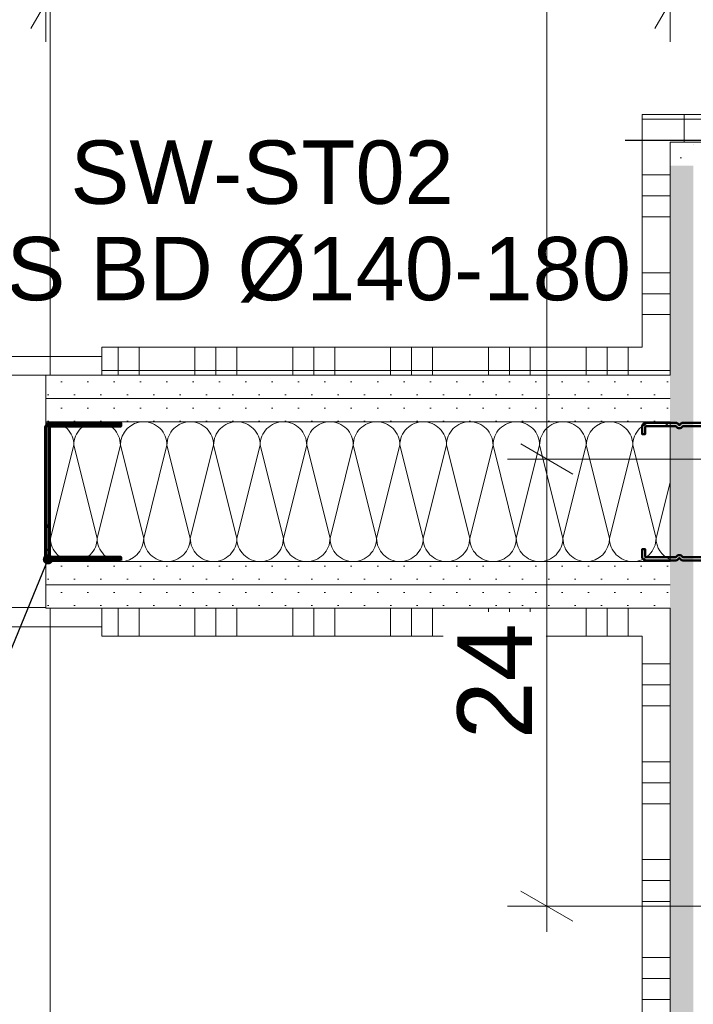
# Model space of a CAD drawing. Header units: metres. Extents: x -3.5 to 65.3, y -10.9 to 16.7.
# Tile 134 of 138: x 43.196 to 43.557, y 3.597 to 4.126. Entities that reach past the tile are written whole.
import ezdxf

# ---------------------------------------------------------------- set-up
doc = ezdxf.new("R2010")
doc.units = ezdxf.units.M
doc.header["$MEASUREMENT"] = 0
doc.linetypes.add('Strichlinie eng', pattern=[0.046, 0.03, -0.016])
doc.linetypes.add('Wipeout_Contour', pattern=[1, 0, -1])
for name, color, linetype in [('102 - Bemaßung_ Beschriftung.Detail_ Ausschnitt', 7, 'Continuous'), ('654 - Abdeckung.Wand Belag', 7, 'Continuous'), ('660 - Unterkonstruktion.Trockenbau', 7, 'Continuous'), ('Neubau_102 - Bemaßung_ Beschriftung.Detail_ Ausschnitt', 7, 'Continuous'), ('Neubau_606 - Struktur.Wand Innen Ausbau', 7, 'Continuous'), ('Neubau_650 - Abdeckung.Fußboden Aufbau', 7, 'Continuous')]:
    doc.layers.add(name, color=color, linetype=linetype)
doc.styles.add('ERSTELLTER_STIL_1', font='txt')
doc.dimstyles.new('ERSTELLTER_STIL__1', dxfattribs={"dimtxt": 0.04, "dimasz": 0.02128, "dimexe": 0.18, "dimexo": 0.0625, "dimgap": 0, "dimtad": 1, "dimzin": 0, "dimdsep": 46, "dimtxsty": 'ERSTELLTER_STIL_1', "dimblk": 'ARROWHEAD_2', "dimblk1": 'ARROWHEAD_2', "dimblk2": 'ARROWHEAD_2', "dimcen": 0.09, "dimse1": 1, "dimse2": 1, "dimclrd": 7, "dimclre": 7, "dimclrt": 7, "dimazin": 0, "dimtfac": 1, "dimtdec": 4, "dimtmove": 0, "dimatfit": 3, "dimfxl": 1, "dimtolj": 1, "dimtzin": 0, "dimarcsym": 0})
doc.dimstyles.new('ERSTELLTER_STIL__3', dxfattribs={"dimtxt": 0.04, "dimasz": 0.02128, "dimexe": 0.18, "dimexo": 0.0625, "dimgap": 0, "dimtad": 1, "dimtih": 1, "dimtoh": 1, "dimzin": 0, "dimdsep": 46, "dimtxsty": 'ERSTELLTER_STIL_1', "dimblk": 'ARROWHEAD_2', "dimblk1": 'ARROWHEAD_2', "dimblk2": 'ARROWHEAD_2', "dimcen": 0.09, "dimse1": 1, "dimse2": 1, "dimclrd": 7, "dimclre": 7, "dimclrt": 7, "dimazin": 0, "dimtfac": 1, "dimtdec": 4, "dimtmove": 0, "dimatfit": 3, "dimfxl": 1, "dimtolj": 1, "dimtzin": 0, "dimarcsym": 0})
doc.dimstyles.new('ERSTELLTER_STIL__4', dxfattribs={"dimtxt": 0.04, "dimasz": 0.02128, "dimexe": 0.18, "dimexo": 0.0625, "dimgap": 0, "dimtad": 1, "dimtih": 1, "dimtoh": 1, "dimzin": 0, "dimdsep": 46, "dimtxsty": 'ERSTELLTER_STIL_1', "dimblk": 'ARROWHEAD_2', "dimblk1": 'ARROWHEAD_2', "dimblk2": 'ARROWHEAD_2', "dimcen": 0.09, "dimse1": 1, "dimse2": 1, "dimclrd": 7, "dimclre": 7, "dimclrt": 7, "dimazin": 0, "dimtfac": 1, "dimtdec": 4, "dimtmove": 2, "dimatfit": 3, "dimfxl": 1, "dimtolj": 1, "dimtzin": 0, "dimarcsym": 0})
doc.dimstyles.new('ERSTELLTER_STIL__5', dxfattribs={"dimtxt": 0.04, "dimasz": 0.02128, "dimexe": 0.18, "dimexo": 0.0625, "dimgap": 0, "dimtad": 1, "dimtih": 1, "dimtoh": 1, "dimzin": 0, "dimdsep": 46, "dimtxsty": 'ERSTELLTER_STIL_1', "dimblk": 'ARROWHEAD_2', "dimblk1": 'ARROWHEAD_2', "dimblk2": 'ARROWHEAD_2', "dimcen": 0.09, "dimclrd": 7, "dimclre": 7, "dimclrt": 7, "dimazin": 0, "dimtfac": 1, "dimtdec": 4, "dimtmove": 0, "dimatfit": 3, "dimfxl": 1, "dimtolj": 1, "dimtzin": 0, "dimarcsym": 0})
doc.dimstyles.new('ERSTELLTER_STIL__6', dxfattribs={"dimtxt": 0.04, "dimasz": 0.02128, "dimexe": 0.18, "dimexo": 0.0625, "dimgap": 0, "dimtad": 1, "dimzin": 0, "dimdsep": 46, "dimtxsty": 'ERSTELLTER_STIL_1', "dimblk": 'ARROWHEAD_2', "dimblk1": 'ARROWHEAD_2', "dimblk2": 'ARROWHEAD_2', "dimcen": 0.09, "dimclrd": 7, "dimclre": 7, "dimclrt": 7, "dimazin": 0, "dimtfac": 1, "dimtdec": 4, "dimtmove": 0, "dimatfit": 3, "dimfxl": 1, "dimtolj": 1, "dimtzin": 0, "dimarcsym": 0})
doc.dimstyles.new('ERSTELLTER_STIL__7', dxfattribs={"dimtxt": 0.18, "dimasz": 0.010944, "dimexe": 0.18, "dimexo": 0.0625, "dimgap": 0, "dimtad": 0, "dimtih": 1, "dimtoh": 1, "dimdec": 4, "dimzin": 0, "dimdsep": 46, "dimcen": 0.09, "dimadec": 0, "dimazin": 0, "dimtfac": 1, "dimtdec": 4, "dimtmove": 0, "dimatfit": 3, "dimldrblk": 'ARROWHEAD_11', "dimfxl": 1, "dimtolj": 1, "dimtzin": 0, "dimarcsym": 0})
pattern_1 = [(45, (0, 0), (-0.007071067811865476, 0.007071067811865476), [0, -0.01])]

# ---------------------------------------------------------------- blocks, each defined once
blk = doc.blocks.new('*X61')
at = {"layer": 'Neubau_606 - Struktur.Wand Innen Ausbau', "color": 7, "linetype": 'Continuous', "lineweight": 5}
for p, q in [((43.22500239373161, 3.897498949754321), (43.21250236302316, 3.847498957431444)), ((43.22500239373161, 3.897498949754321), (43.23750236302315, 3.847498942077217)), ((43.25000239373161, 3.897498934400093), (43.23750236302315, 3.847498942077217)), ((43.25000239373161, 3.897498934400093), (43.26250236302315, 3.847498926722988)), ((43.2750023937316, 3.897498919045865), (43.26250236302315, 3.847498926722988)), ((43.2750023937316, 3.897498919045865), (43.28750236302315, 3.847498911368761)), ((43.3000023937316, 3.897498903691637), (43.28750236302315, 3.847498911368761)), ((43.3000023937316, 3.897498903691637), (43.31250236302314, 3.847498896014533)), ((43.32500239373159, 3.89749888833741), (43.31250236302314, 3.847498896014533)), ((43.32500239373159, 3.89749888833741), (43.33750236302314, 3.847498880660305)), ((43.35000239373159, 3.897498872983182), (43.33750236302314, 3.847498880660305)), ((43.35000239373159, 3.897498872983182), (43.36250236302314, 3.847498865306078)), ((43.37500239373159, 3.897498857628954), (43.36250236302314, 3.847498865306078)), ((43.37500239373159, 3.897498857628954), (43.38750236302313, 3.84749884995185)), ((43.40000239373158, 3.897498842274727), (43.38750236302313, 3.84749884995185)), ((43.40000239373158, 3.897498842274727), (43.41250236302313, 3.847498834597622)), ((43.42500239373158, 3.897498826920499), (43.41250236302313, 3.847498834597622)), ((43.42500239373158, 3.897498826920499), (43.43750236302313, 3.847498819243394)), ((43.45000239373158, 3.897498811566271), (43.43750236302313, 3.847498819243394)), ((43.45000239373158, 3.897498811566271), (43.46250236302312, 3.847498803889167)), ((43.47500239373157, 3.897498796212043), (43.46250236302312, 3.847498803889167)), ((43.47500239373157, 3.897498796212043), (43.48750236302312, 3.847498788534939)), ((43.50000239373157, 3.897498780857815), (43.48750236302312, 3.847498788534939)), ((43.50000239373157, 3.897498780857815), (43.51250236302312, 3.847498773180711)), ((43.52500239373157, 3.897498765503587), (43.51250236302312, 3.847498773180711)), ((43.52500239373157, 3.897498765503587), (43.53750236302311, 3.847498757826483)), ((43.5449880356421, 3.877441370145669), (43.53750236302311, 3.847498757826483)), ((43.20998892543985, 3.857552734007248), (43.21250236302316, 3.847498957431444))]:
    blk.add_line(p, q, dxfattribs=at)
for centre, radius, start, end in [((43.21250239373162, 3.897498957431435), 0.01250000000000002, 89.99996481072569, 101.5996486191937), ((43.21250239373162, 3.897498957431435), 0.01250000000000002, 359.9999648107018, 89.99996481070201), ((43.23750239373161, 3.897498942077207), 0.01250000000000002, 89.99996481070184, 179.999964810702), ((43.23750239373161, 3.897498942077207), 0.01250000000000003, 359.9999648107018, 89.99996481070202), ((43.26250239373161, 3.897498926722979), 0.01249999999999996, 89.99996481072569, 179.999964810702), ((43.26250239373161, 3.897498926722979), 0.01250000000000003, 359.9999648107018, 89.99996481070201), ((43.28750239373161, 3.897498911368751), 0.01250000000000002, 89.99996481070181, 179.999964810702), ((43.28750239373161, 3.897498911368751), 0.01250000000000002, 359.9999648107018, 89.99996481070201), ((43.3125023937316, 3.897498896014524), 0.01250000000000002, 89.99996481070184, 179.999964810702), ((43.3125023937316, 3.897498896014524), 0.01250000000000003, 359.9999648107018, 89.99996481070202), ((43.3375023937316, 3.897498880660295), 0.01249999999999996, 89.99996481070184, 179.999964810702), ((43.3375023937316, 3.897498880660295), 0.01250000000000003, 359.9999648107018, 89.99996481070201), ((43.3625023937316, 3.897498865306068), 0.01250000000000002, 89.99996481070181, 179.999964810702), ((43.3625023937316, 3.897498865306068), 0.01250000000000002, 359.9999648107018, 89.99996481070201), ((43.38750239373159, 3.897498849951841), 0.01250000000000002, 89.99996481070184, 179.999964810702), ((43.38750239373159, 3.897498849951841), 0.01250000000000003, 359.9999648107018, 89.99996481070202), ((43.41250239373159, 3.897498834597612), 0.01249999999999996, 89.99996481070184, 179.999964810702), ((43.41250239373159, 3.897498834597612), 0.01250000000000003, 359.9999648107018, 89.99996481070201), ((43.43750239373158, 3.897498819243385), 0.01250000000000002, 89.99996481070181, 179.999964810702), ((43.43750239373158, 3.897498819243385), 0.01250000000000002, 359.9999648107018, 89.99996481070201), ((43.46250239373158, 3.897498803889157), 0.01250000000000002, 89.99996481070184, 179.999964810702), ((43.46250239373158, 3.897498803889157), 0.01250000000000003, 359.9999648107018, 89.99996481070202), ((43.48750239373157, 3.897498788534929), 0.01249999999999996, 89.99996481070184, 179.999964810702), ((43.48750239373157, 3.897498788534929), 0.01250000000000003, 359.9999648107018, 89.99996481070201), ((43.51250239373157, 3.897498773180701), 0.01250000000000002, 89.99996481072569, 179.999964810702), ((43.51250239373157, 3.897498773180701), 0.01250000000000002, 359.9999648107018, 89.99996481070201), ((43.53750239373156, 3.897498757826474), 0.01250000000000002, 89.99996481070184, 179.999964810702), ((43.53750239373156, 3.897498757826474), 0.01250000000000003, 53.21232392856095, 89.99996481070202), ((43.20000236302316, 3.847498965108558), 0.01250000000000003, 323.0273910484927, 359.999964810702), ((43.22500236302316, 3.84749894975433), 0.01249999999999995, 179.9999648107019, 269.999964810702), ((43.22500236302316, 3.84749894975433), 0.01250000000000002, 269.9999648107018, 359.9999648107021), ((43.25000236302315, 3.847498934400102), 0.01249999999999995, 179.9999648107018, 269.999964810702), ((43.25000236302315, 3.847498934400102), 0.01249999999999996, 269.9999648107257, 359.999964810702), ((43.27500236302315, 3.847498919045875), 0.01249999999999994, 179.9999648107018, 269.999964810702), ((43.27500236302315, 3.847498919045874), 0.01250000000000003, 269.9999648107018, 359.999964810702), ((43.30000236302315, 3.847498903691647), 0.01249999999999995, 179.9999648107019, 269.999964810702), ((43.30000236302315, 3.847498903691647), 0.01250000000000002, 269.9999648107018, 359.9999648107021), ((43.32500236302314, 3.847498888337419), 0.01249999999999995, 179.9999648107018, 269.999964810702), ((43.32500236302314, 3.847498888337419), 0.01249999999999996, 269.9999648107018, 359.999964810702), ((43.35000236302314, 3.847498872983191), 0.01249999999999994, 179.9999648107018, 269.999964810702), ((43.35000236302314, 3.847498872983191), 0.01250000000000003, 269.9999648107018, 359.999964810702), ((43.37500236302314, 3.847498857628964), 0.01249999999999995, 179.9999648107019, 269.999964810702), ((43.37500236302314, 3.847498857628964), 0.01250000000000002, 269.9999648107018, 359.9999648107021), ((43.40000236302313, 3.847498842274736), 0.01249999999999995, 179.9999648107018, 269.999964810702), ((43.40000236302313, 3.847498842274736), 0.01249999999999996, 269.9999648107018, 359.999964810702), ((43.42500236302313, 3.847498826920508), 0.01249999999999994, 179.9999648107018, 269.999964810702), ((43.42500236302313, 3.847498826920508), 0.01250000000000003, 269.9999648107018, 359.999964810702), ((43.45000236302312, 3.84749881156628), 0.01249999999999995, 179.9999648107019, 269.999964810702), ((43.45000236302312, 3.84749881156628), 0.01250000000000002, 269.9999648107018, 359.9999648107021), ((43.47500236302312, 3.847498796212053), 0.01249999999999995, 179.9999648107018, 269.999964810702), ((43.47500236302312, 3.847498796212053), 0.01249999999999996, 269.9999648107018, 359.999964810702), ((43.50000236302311, 3.847498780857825), 0.01249999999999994, 179.9999648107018, 269.999964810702), ((43.50000236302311, 3.847498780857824), 0.01250000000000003, 269.9999648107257, 359.999964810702), ((43.52500236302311, 3.847498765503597), 0.01249999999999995, 179.9999648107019, 269.999964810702), ((43.52500236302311, 3.847498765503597), 0.01250000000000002, 269.9999648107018, 359.9999648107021), ((43.5500023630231, 3.847498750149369), 0.01249999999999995, 179.9999648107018, 246.3501480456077)]:
    blk.add_arc(centre, radius, start, end, dxfattribs=at)
blk = doc.blocks.new('*X85')
at = {"layer": '654 - Abdeckung.Wand Belag', "color": 7, "linetype": 'Continuous', "lineweight": 5}
for p, q in [((43.24874999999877, 3.809998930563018), (43.24874999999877, 3.794998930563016)), ((43.25999999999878, 3.809998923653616), (43.25999999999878, 3.794998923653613)), ((43.28999999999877, 3.809998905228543), (43.28999999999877, 3.79499890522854)), ((43.30124999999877, 3.80999889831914), (43.30124999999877, 3.794998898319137)), ((43.31249999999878, 3.809998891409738), (43.31249999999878, 3.794998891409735)), ((43.34249999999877, 3.809998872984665), (43.34249999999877, 3.794998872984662)), ((43.35374999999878, 3.809998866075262), (43.35374999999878, 3.79499886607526)), ((43.36499999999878, 3.80999885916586), (43.36499999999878, 3.794998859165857)), ((43.39499999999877, 3.809998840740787), (43.39499999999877, 3.794998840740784)), ((43.40624999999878, 3.809998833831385), (43.40624999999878, 3.794998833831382)), ((43.41749999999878, 3.809998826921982), (43.41749999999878, 3.794998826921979)), ((43.44749999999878, 3.809998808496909), (43.44749999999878, 3.794998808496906)), ((43.45874999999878, 3.809998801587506), (43.45874999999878, 3.794998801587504)), ((43.46999999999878, 3.809998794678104), (43.46999999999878, 3.794998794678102)), ((43.49999999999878, 3.809998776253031), (43.49999999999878, 3.794998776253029)), ((43.51124999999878, 3.809998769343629), (43.51124999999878, 3.794998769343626)), ((43.52249999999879, 3.809998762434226), (43.52249999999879, 3.794998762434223))]:
    blk.add_line(p, q, dxfattribs=at)
blk = doc.blocks.new('*X88')
at = {"layer": '654 - Abdeckung.Wand Belag', "color": 7, "linetype": 'Continuous', "lineweight": 5}
for p, q in [((43.5299880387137, 3.780000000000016), (43.5449880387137, 3.780000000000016)), ((43.52998803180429, 3.768750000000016), (43.5449880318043, 3.768750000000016)), ((43.52998802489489, 3.757500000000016), (43.5449880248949, 3.757500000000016)), ((43.52998800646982, 3.727500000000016), (43.54498800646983, 3.727500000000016)), ((43.52998799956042, 3.716250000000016), (43.54498799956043, 3.716250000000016)), ((43.52998799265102, 3.705000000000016), (43.54498799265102, 3.705000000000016)), ((43.52998797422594, 3.675000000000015), (43.54498797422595, 3.675000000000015)), ((43.52998796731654, 3.663750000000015), (43.54498796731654, 3.663750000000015)), ((43.52998796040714, 3.652500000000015), (43.54498796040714, 3.652500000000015)), ((43.52998794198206, 3.622500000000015), (43.54498794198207, 3.622500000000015)), ((43.52998793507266, 3.611250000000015), (43.54498793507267, 3.611250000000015)), ((43.52998792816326, 3.600000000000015), (43.54498792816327, 3.600000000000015))]:
    blk.add_line(p, q, dxfattribs=at)
blk = doc.blocks.new('*X121')
at = {"layer": '654 - Abdeckung.Wand Belag', "color": 7, "linetype": 'Continuous', "lineweight": 5}
blk.add_line((43.52998812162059, 3.937500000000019), (43.5424870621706, 3.937500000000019), dxfattribs=at)
blk = doc.blocks.new('*X122')
at = {"layer": '654 - Abdeckung.Wand Belag', "color": 7, "linetype": 'Continuous', "lineweight": 5}
blk.add_line((43.53248935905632, 4.072500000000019), (43.54498820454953, 4.072500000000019), dxfattribs=at)
blk = doc.blocks.new('*X123')
at = {"layer": '654 - Abdeckung.Wand Belag', "color": 7, "linetype": 'Continuous', "lineweight": 5}
blk.add_line((43.5299882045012, 4.072500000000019), (43.532489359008, 4.072500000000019), dxfattribs=at)
blk = doc.blocks.new('*X124')
at = {"layer": '654 - Abdeckung.Wand Belag', "color": 7, "linetype": 'Continuous', "lineweight": 5}
for p, q in [((43.52998818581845, 4.042500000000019), (43.54498818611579, 4.042500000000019)), ((43.52998817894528, 4.03125000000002), (43.54498817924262, 4.03125000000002)), ((43.52998817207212, 4.020000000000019), (43.54498817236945, 4.020000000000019)), ((43.52998815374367, 3.990000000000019), (43.54498815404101, 3.990000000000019)), ((43.5299881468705, 3.978750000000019), (43.54498814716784, 3.978750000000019)), ((43.52998813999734, 3.967500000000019), (43.54498814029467, 3.967500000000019))]:
    blk.add_line(p, q, dxfattribs=at)
blk = doc.blocks.new('*X125')
at = {"layer": '654 - Abdeckung.Wand Belag', "color": 7, "linetype": 'Continuous', "lineweight": 5}
blk.add_line((43.54248706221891, 3.937500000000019), (43.5449881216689, 3.937500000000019), dxfattribs=at)
blk = doc.blocks.new('*X137')
at = {"layer": '654 - Abdeckung.Wand Belag', "color": 7, "linetype": 'Continuous', "lineweight": 5}
for p, q in [((43.24874999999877, 3.949998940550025), (43.24874999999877, 3.937500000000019)), ((43.25999999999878, 3.949998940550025), (43.25999999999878, 3.937500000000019)), ((43.28999999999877, 3.949998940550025), (43.28999999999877, 3.937500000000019)), ((43.30124999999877, 3.949998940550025), (43.30124999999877, 3.937500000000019)), ((43.31249999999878, 3.949998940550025), (43.31249999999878, 3.937500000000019)), ((43.34249999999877, 3.949998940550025), (43.34249999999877, 3.937500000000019)), ((43.35374999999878, 3.949998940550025), (43.35374999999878, 3.937500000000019)), ((43.36499999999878, 3.949998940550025), (43.36499999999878, 3.937500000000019)), ((43.39499999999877, 3.949998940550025), (43.39499999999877, 3.937500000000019)), ((43.40624999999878, 3.949998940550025), (43.40624999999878, 3.937500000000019)), ((43.41749999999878, 3.949998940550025), (43.41749999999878, 3.937500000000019)), ((43.44749999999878, 3.949998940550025), (43.44749999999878, 3.937500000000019)), ((43.45874999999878, 3.949998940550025), (43.45874999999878, 3.937500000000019)), ((43.46999999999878, 3.949998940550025), (43.46999999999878, 3.937500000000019)), ((43.49999999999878, 3.949998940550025), (43.49999999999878, 3.937500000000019)), ((43.51124999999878, 3.949998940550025), (43.51124999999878, 3.937500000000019)), ((43.52249999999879, 3.949998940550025), (43.52249999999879, 3.937500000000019)), ((43.23998899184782, 3.937500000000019), (43.25999999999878, 3.937500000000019)), ((43.24874999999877, 3.937500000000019), (43.24874999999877, 3.934998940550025)), ((43.25999999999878, 3.937500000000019), (43.31249999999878, 3.937500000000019)), ((43.25999999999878, 3.937500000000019), (43.25999999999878, 3.934998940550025)), ((43.28999999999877, 3.937500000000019), (43.28999999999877, 3.934998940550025)), ((43.30124999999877, 3.937500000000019), (43.30124999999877, 3.934998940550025)), ((43.31249999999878, 3.937500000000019), (43.36499999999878, 3.937500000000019)), ((43.31249999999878, 3.937500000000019), (43.31249999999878, 3.934998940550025)), ((43.34249999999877, 3.937500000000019), (43.34249999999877, 3.934998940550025)), ((43.35374999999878, 3.937500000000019), (43.35374999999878, 3.934998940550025)), ((43.36499999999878, 3.937500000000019), (43.41749999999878, 3.937500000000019)), ((43.36499999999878, 3.937500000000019), (43.36499999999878, 3.934998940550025)), ((43.39499999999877, 3.937500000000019), (43.39499999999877, 3.934998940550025)), ((43.40624999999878, 3.937500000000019), (43.40624999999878, 3.934998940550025)), ((43.41749999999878, 3.937500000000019), (43.46999999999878, 3.937500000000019)), ((43.41749999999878, 3.937500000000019), (43.41749999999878, 3.934998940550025)), ((43.44749999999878, 3.937500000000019), (43.44749999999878, 3.934998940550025)), ((43.45874999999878, 3.937500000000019), (43.45874999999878, 3.934998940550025)), ((43.46999999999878, 3.937500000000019), (43.52249999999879, 3.937500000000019)), ((43.46999999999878, 3.937500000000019), (43.46999999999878, 3.934998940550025)), ((43.49999999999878, 3.937500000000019), (43.49999999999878, 3.934998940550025)), ((43.51124999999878, 3.937500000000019), (43.51124999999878, 3.934998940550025)), ((43.52249999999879, 3.937500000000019), (43.52998812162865, 3.937500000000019)), ((43.52249999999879, 3.937500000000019), (43.52249999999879, 3.934998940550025))]:
    blk.add_line(p, q, dxfattribs=at)
blk = doc.blocks.new('*X138')
at = {"layer": '654 - Abdeckung.Wand Belag', "color": 7, "linetype": 'Continuous', "lineweight": 5}
for p, q in [((43.55249999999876, 4.075001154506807), (43.55249999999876, 4.060001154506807)), ((43.54498820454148, 4.072500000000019), (43.57499999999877, 4.072500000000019))]:
    blk.add_line(p, q, dxfattribs=at)
blk = doc.blocks.new('*D157')
at = {"layer": '102 - Bemaßung_ Beschriftung.Detail_ Ausschnitt', "color": 7, "linetype": 'Continuous', "lineweight": 5}
for p, q in [((42.32498891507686, 4.113998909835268), (42.32498891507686, 4.155998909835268)), ((43.20998891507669, 4.113998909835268), (43.20998891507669, 4.155998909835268)), ((42.33307181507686, 4.148998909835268), (42.31690601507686, 4.120998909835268)), ((43.21807181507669, 4.148998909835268), (43.20190601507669, 4.120998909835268)), ((42.32498891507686, 4.134998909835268), (43.20998891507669, 4.134998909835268))]:
    blk.add_line(p, q, dxfattribs=at)
at = {"layer": '102 - Bemaßung_ Beschriftung.Detail_ Ausschnitt', "color": 7, "lineweight": 5, "char_height": 0.04, "attachment_point": 7, "style": 'ERSTELLTER_STIL_1'}
for s, insert in [('\\A1;{\\pql;\\fArial|b0|i0|c0|p38;88\\fArial|b0|i0|c0|p38;\\A1{\\H.66x;\\S5^  ;}}', (42.78608624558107, 4.142340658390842)), ('\\A1;{\\pql;\\fArial|b0|i0|c0|p38;2,13\\fArial|b0|i0|c0|p38;\\A1{\\H.66x;\\S5^  ;}}', (42.77078922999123, 4.07923665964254))]:
    blk.add_mtext(s, dxfattribs=dict(at, insert=insert))
blk = doc.blocks.new('ARROWHEAD_2')
at = {"color": 0, "linetype": 'Continuous', "lineweight": 0}
for p, q in [((-0.3781315, -0.655), (0.3781315, 0.655)), ((0, 0), (-1, 0))]:
    blk.add_line(p, q, dxfattribs=at)
blk = doc.blocks.new('*D158')
at = {"layer": '102 - Bemaßung_ Beschriftung.Detail_ Ausschnitt', "color": 7, "linetype": 'Continuous', "lineweight": 5}
for p, q in [((43.20998891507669, 4.113998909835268), (43.20998891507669, 4.155998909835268)), ((43.54498804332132, 4.113998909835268), (43.54498804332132, 4.155998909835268)), ((43.21807181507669, 4.148998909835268), (43.20190601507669, 4.120998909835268)), ((43.53690514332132, 4.120998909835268), (43.55307094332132, 4.148998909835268)), ((43.20998891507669, 4.134998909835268), (43.54498804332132, 4.134998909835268)), ((43.54498804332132, 4.134998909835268), (43.55868004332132, 4.134998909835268))]:
    blk.add_line(p, q, dxfattribs=at)
at = {"layer": '102 - Bemaßung_ Beschriftung.Detail_ Ausschnitt', "color": 7, "lineweight": 5, "insert": (43.33711717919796, 4.142313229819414), "char_height": 0.04, "attachment_point": 7, "style": 'ERSTELLTER_STIL_1'}
blk.add_mtext('\\A1;{\\pql;\\fArial|b0|i0|c0|p38;33\\fArial|b0|i0|c0|p38;\\A1{\\H.66x;\\S5^  ;}}', dxfattribs=at)
blk = doc.blocks.new('*D327')
at = {"layer": '102 - Bemaßung_ Beschriftung.Detail_ Ausschnitt', "color": 7, "linetype": 'Continuous', "lineweight": 5}
for p, q in [((43.54498796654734, 2.829243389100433), (43.54498796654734, 2.871243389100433)), ((43.56998796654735, 2.829243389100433), (43.56998796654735, 2.871243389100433)), ((43.55307086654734, 2.864243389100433), (43.53690506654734, 2.836243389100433)), ((43.57807087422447, 2.864243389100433), (43.56190507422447, 2.836243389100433)), ((43.53129596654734, 2.850243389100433), (43.54498796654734, 2.850243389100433)), ((43.54498796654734, 2.850243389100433), (43.56998796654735, 2.850243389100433))]:
    blk.add_line(p, q, dxfattribs=at)
at = {"layer": '102 - Bemaßung_ Beschriftung.Detail_ Ausschnitt', "color": 7, "lineweight": 5, "insert": (43.48650776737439, 2.857808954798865), "char_height": 0.04, "attachment_point": 7, "style": 'ERSTELLTER_STIL_1'}
blk.add_mtext('\\A1;{\\pql;\\fArial|b0|i0|c0|p38;2\\fArial|b0|i0|c0|p38;\\A1{\\H.66x;\\S5^  ;}}', dxfattribs=at)
blk = doc.blocks.new('*D355')
at = {"layer": '102 - Bemaßung_ Beschriftung.Detail_ Ausschnitt', "color": 7, "linetype": 'Continuous', "lineweight": 5}
for p, q in [((43.79630813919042, 4.307999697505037), (43.79630813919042, 4.321691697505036)), ((43.81030813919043, 4.299916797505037), (43.78230813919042, 4.316082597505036)), ((43.81730813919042, 4.307999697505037), (43.77530813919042, 4.307999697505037)), ((43.79630813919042, 4.060001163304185), (43.79630813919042, 4.307999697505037)), ((43.78230813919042, 4.068084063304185), (43.81030813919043, 4.051918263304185)), ((43.81730813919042, 4.060001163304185), (43.77530813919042, 4.060001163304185)), ((43.79630813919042, 4.046309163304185), (43.79630813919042, 4.060001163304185))]:
    blk.add_line(p, q, dxfattribs=at)
at = {"layer": '102 - Bemaßung_ Beschriftung.Detail_ Ausschnitt', "color": 7, "lineweight": 5, "insert": (43.78874257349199, 4.14362913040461), "char_height": 0.04, "attachment_point": 7, "rotation": 90, "style": 'ERSTELLTER_STIL_1'}
blk.add_mtext('\\A1;{\\pql;\\fArial|b0|i0|c0|p38;24\\fArial|b0|i0|c0|p38;\\A1{\\H.66x;\\S8^  ;}}', dxfattribs=at)
blk = doc.blocks.new('*D365')
at = {"layer": '102 - Bemaßung_ Beschriftung.Detail_ Ausschnitt', "color": 7, "linetype": 'Continuous', "lineweight": 5}
for p, q in [((43.21198931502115, 0.9762997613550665), (43.21198931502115, 1.018299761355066)), ((43.54498804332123, 0.9762997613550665), (43.54498804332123, 1.018299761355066)), ((43.22007221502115, 1.011299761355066), (43.20390641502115, 0.9832997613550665)), ((43.53690514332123, 0.9832997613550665), (43.55307094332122, 1.011299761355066)), ((43.21198931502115, 0.9972997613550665), (43.54498804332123, 0.9972997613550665)), ((43.54498804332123, 0.9972997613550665), (43.55868004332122, 0.9972997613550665))]:
    blk.add_line(p, q, dxfattribs=at)
at = {"layer": '102 - Bemaßung_ Beschriftung.Detail_ Ausschnitt', "color": 7, "lineweight": 5, "insert": (43.33811737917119, 1.004614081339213), "char_height": 0.04, "attachment_point": 7, "style": 'ERSTELLTER_STIL_1'}
blk.add_mtext('\\A1;{\\pql;\\fArial|b0|i0|c0|p38;33\\fArial|b0|i0|c0|p38;\\A1{\\H.66x;\\S3^  ;}}', dxfattribs=at)
blk = doc.blocks.new('*D416')
at = {"layer": '102 - Bemaßung_ Beschriftung.Detail_ Ausschnitt', "color": 7, "linetype": 'Continuous', "lineweight": 5}
for p, q in [((40.2, 4.206737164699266), (40.2, 4.248737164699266)), ((43.74498899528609, 3.649982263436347), (43.74498899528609, 4.248737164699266)), ((40.20808289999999, 4.241737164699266), (40.1919171, 4.213737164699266)), ((43.73690609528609, 4.213737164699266), (43.75307189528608, 4.241737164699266)), ((40.2, 4.227737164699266), (43.74498899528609, 4.227737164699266)), ((43.74498899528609, 4.227737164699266), (43.75868099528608, 4.227737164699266))]:
    blk.add_line(p, q, dxfattribs=at)
at = {"color": 254, "linetype": 'Wipeout_Contour', "lineweight": 0, "ltscale": 168.762202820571}
blk.add_wipeout([(41.90176609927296, 4.228237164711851), (42.043222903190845, 4.228237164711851), (42.043222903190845, 4.283237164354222), (41.90176609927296, 4.283237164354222)], dxfattribs=at).dxf.layer = '102 - Bemaßung_ Beschriftung.Detail_ Ausschnitt'
at = {"layer": '102 - Bemaßung_ Beschriftung.Detail_ Ausschnitt', "color": 7, "lineweight": 5, "insert": (41.90926610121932, 4.22797491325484), "char_height": 0.04, "attachment_point": 7, "style": 'ERSTELLTER_STIL_1'}
blk.add_mtext('\\A1;{\\pql;\\fArial|b0|i0|c0|p38;3,54\\fArial|b0|i0|c0|p38;\\A1{\\H.66x;\\S5^  ;}}', dxfattribs=at)
blk = doc.blocks.new('*D417')
at = {"layer": '102 - Bemaßung_ Beschriftung.Detail_ Ausschnitt', "color": 7, "linetype": 'Continuous', "lineweight": 5}
for p, q in [((43.46484707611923, 3.898080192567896), (43.49284707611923, 3.881914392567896)), ((43.74498899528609, 3.889997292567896), (43.45784707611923, 3.889997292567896)), ((43.47884707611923, 3.649982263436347), (43.47884707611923, 3.889997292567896)), ((43.46484707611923, 3.658065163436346), (43.49284707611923, 3.641899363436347)), ((43.74498899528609, 3.649982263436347), (43.45784707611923, 3.649982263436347)), ((43.47884707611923, 3.636290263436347), (43.47884707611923, 3.649982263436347))]:
    blk.add_line(p, q, dxfattribs=at)
at = {"color": 254, "linetype": 'Wipeout_Contour', "lineweight": 0, "ltscale": 174.4676367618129}
blk.add_wipeout([(43.478347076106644, 3.732135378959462), (43.478347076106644, 3.8078441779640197), (43.42334707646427, 3.8078441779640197), (43.42334707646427, 3.732135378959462)], dxfattribs=at).dxf.layer = '102 - Bemaßung_ Beschriftung.Detail_ Ausschnitt'
at = {"layer": '102 - Bemaßung_ Beschriftung.Detail_ Ausschnitt', "color": 7, "lineweight": 5, "insert": (43.47084707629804, 3.739635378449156), "char_height": 0.04, "attachment_point": 7, "rotation": 90, "style": 'ERSTELLTER_STIL_1'}
blk.add_mtext('\\A1;{\\pql;\\fArial|b0|i0|c0|p38;24}', dxfattribs=at)
blk = doc.blocks.new('*D418')
at = {"layer": '102 - Bemaßung_ Beschriftung.Detail_ Ausschnitt', "color": 7, "linetype": 'Continuous', "lineweight": 5}
for p, q in [((43.46484707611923, 5.768082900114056), (43.49284707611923, 5.751917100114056)), ((43.49984707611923, 5.760000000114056), (43.45784707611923, 5.760000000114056)), ((43.47884707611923, 3.889997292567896), (43.47884707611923, 5.760000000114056)), ((43.46484707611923, 3.898080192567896), (43.49284707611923, 3.881914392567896)), ((43.74498899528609, 3.889997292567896), (43.45784707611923, 3.889997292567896))]:
    blk.add_line(p, q, dxfattribs=at)
at = {"color": 254, "linetype": 'Wipeout_Contour', "lineweight": 0, "ltscale": 174.8828513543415}
blk.add_wipeout([(43.478347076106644, 4.76428704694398), (43.478347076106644, 4.885710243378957), (43.42334707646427, 4.885710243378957), (43.42334707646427, 4.76428704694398)], dxfattribs=at).dxf.layer = '102 - Bemaßung_ Beschriftung.Detail_ Ausschnitt'
at = {"layer": '102 - Bemaßung_ Beschriftung.Detail_ Ausschnitt', "color": 7, "lineweight": 5, "insert": (43.47084707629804, 4.771787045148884), "char_height": 0.04, "attachment_point": 7, "rotation": 90, "style": 'ERSTELLTER_STIL_1'}
blk.add_mtext('\\A1;{\\pql;\\fArial|b0|i0|c0|p38;1,87}', dxfattribs=at)
blk = doc.blocks.new('ARROWHEAD_11')
at = {"color": 0, "linetype": 'Continuous', "lineweight": 0}
blk.add_line((0, 0), (-1, 0), dxfattribs=at)
at = {"color": 0, "linetype": 'Continuous', "lineweight": 0, "const_width": 0.25, "flags": 128}
blk.add_lwpolyline([(-0.125, 0, 1), (0.125, 0, 1)], format="xyb", close=True, dxfattribs=at)

msp = doc.modelspace()

# ---------------------------------------------------------------- hatches: boundary and pattern name
at = {"layer": 'Neubau_606 - Struktur.Wand Innen Ausbau', "linetype": 'Continuous', "lineweight": 0, "true_color": 0x000000}
h = msp.add_hatch(dxfattribs=at)
h.set_pattern_fill('Gips_0001', color=18, style=0, pattern_type=2)
h.set_pattern_definition(pattern_1)
h.paths.add_polyline_path([(43.55748796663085, 4.060001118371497), (43.54498796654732, 4.060001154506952), (43.55748797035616, 4.047501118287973)])
h = msp.add_hatch(dxfattribs=at)
h.set_pattern_fill('Gips_0001', color=18, style=0, pattern_type=2)
h.set_pattern_definition(pattern_1)
h.paths.add_polyline_path([(43.55748797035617, 4.047501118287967), (43.54498796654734, 4.060001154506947), (43.54498797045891, 4.047501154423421)])
h = msp.add_hatch(dxfattribs=at)
h.set_pattern_fill('Gips_0001', color=18, style=0, pattern_type=2)
h.set_pattern_definition(pattern_1)
h.paths.add_polyline_path([(43.55748796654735, 4.047501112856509), (44.36998812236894, 4.047498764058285), (44.36998812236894, 4.059998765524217), (43.55748796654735, 4.06000111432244)])
h = msp.add_hatch(dxfattribs=at)
h.set_pattern_fill('Gips_0001', color=18, style=0, pattern_type=2)
h.set_pattern_definition(pattern_1)
h.paths.add_polyline_path([(43.5449879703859, 4.047501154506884), (43.5449891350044, 0.2549999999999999), (43.55748913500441, 0.2549999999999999), (43.55748797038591, 4.047501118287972)])
h = msp.add_hatch(dxfattribs=at)
h.set_pattern_fill('Gips_0001', color=18, style=0, pattern_type=2)
h.set_pattern_definition(pattern_1)
h.paths.add_polyline_path([(43.20998897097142, 3.922498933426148), (43.54498800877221, 3.922498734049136), (43.54498800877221, 3.934998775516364), (43.20998897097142, 3.934998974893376)])
h = msp.add_hatch(dxfattribs=at)
h.set_pattern_fill('Gips_0001', color=18, style=0, pattern_type=2)
h.set_pattern_definition(pattern_1)
h.paths.add_polyline_path([(43.54498801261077, 3.922498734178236), (43.20998897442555, 3.922498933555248), (43.20998897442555, 3.909998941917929), (43.54498801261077, 3.909998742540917)])
h = msp.add_hatch(dxfattribs=at)
h.set_pattern_fill('Gips_0001', color=18, style=0, pattern_type=2)
h.set_pattern_definition(pattern_1)
h.paths.add_polyline_path([(43.20998889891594, 3.822498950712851), (43.54498803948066, 3.822498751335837), (43.54498803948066, 3.834998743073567), (43.20998889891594, 3.834998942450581)])
h = msp.add_hatch(dxfattribs=at)
h.set_pattern_fill('Gips_0001', color=18, style=0, pattern_type=2)
h.set_pattern_definition(pattern_1)
h.paths.add_polyline_path([(43.20998890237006, 3.822498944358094), (43.20998890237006, 3.80999895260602), (43.54498804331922, 3.809998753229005), (43.54498804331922, 3.82249874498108)])
at = {"layer": 'Neubau_650 - Abdeckung.Fußboden Aufbau', "linetype": 'Continuous', "lineweight": 13, "true_color": 0xafafaf}
h = msp.add_hatch(dxfattribs=at)
h.set_pattern_fill('Raster_60x60_Fuge_2mm_0001', color=253, style=0, pattern_type=2)
h.set_pattern_definition([(0, (42.60998891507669, 4.910000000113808), (0, 0.602), []), (90, (42.60998891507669, 4.910000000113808), (-0.602, 0), [])])
h.paths.add_polyline_path([(42.22498899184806, 3.934999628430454), (43.54498794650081, 3.934999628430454), (43.54498796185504, 4.060001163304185), (44.36998812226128, 4.060001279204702), (44.36998810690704, 5.760000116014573), (42.22498899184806, 5.760000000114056)])
h = msp.add_hatch(dxfattribs=at)
h.set_pattern_fill('Raster_60x60_Fuge_2mm_0001', color=253, style=0, pattern_type=2)
h.set_pattern_definition([(0, (42.60998891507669, 3.809998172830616), (0, 0.602), []), (90, (42.60998891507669, 3.809998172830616), (-0.602, 0), [])])
h.paths.add_polyline_path([(40.44002609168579, 3.810000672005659), (40.44002500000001, 0.255000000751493), (43.54498804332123, 0.2550001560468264), (43.54498804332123, 0.3299999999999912, -0.414213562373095), (43.49498804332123, 0.2799999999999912, -0.414213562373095), (43.44498804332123, 0.3299999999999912, -0.414213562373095), (43.39498804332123, 0.2799999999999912, -0.414213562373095), (43.34498804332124, 0.3299999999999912, -0.414213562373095), (43.39498804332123, 0.3799999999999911, -0.414213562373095), (43.44498804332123, 0.3299999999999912, -0.414213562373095), (43.49498804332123, 0.3799999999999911, -0.414213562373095), (43.54498804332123, 0.3299999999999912), (43.54498804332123, 3.809998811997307), (43.20998899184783, 3.809999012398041), (43.20998899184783, 3.934999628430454), (42.32498891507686, 3.934999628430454), (42.32498891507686, 3.810000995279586)])

# ---------------------------------------------------------------- linework, layer by layer
at = {"layer": '654 - Abdeckung.Wand Belag', "color": 7, "linetype": 'Continuous', "lineweight": 5, "flags": 128}
for points in [[(43.5299882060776, 4.075001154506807), (43.5299881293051, 3.949998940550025)], [(43.5299882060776, 4.075001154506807), (43.54498820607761, 4.075001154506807)], [(44.3549881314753, 4.075001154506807), (43.54498820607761, 4.075001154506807)], [(43.54498812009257, 3.934998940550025), (43.54498819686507, 4.060001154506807)], [(43.54498819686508, 4.060001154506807), (44.35498812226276, 4.060001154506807)], [(43.52998812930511, 3.949998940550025), (43.23998899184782, 3.949998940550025)], [(43.23998899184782, 3.949998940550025), (43.23998899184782, 3.934998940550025)], [(43.23998899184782, 3.934998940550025), (43.52998812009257, 3.934998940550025)], [(43.54498812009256, 3.934998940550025), (43.52998812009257, 3.934998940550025)], [(43.23998890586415, 3.794998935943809), (43.23998891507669, 3.809998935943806)], [(43.544988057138, 3.809998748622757), (43.23998891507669, 3.809998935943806)], [(43.54498805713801, 3.809998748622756), (43.54498804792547, 3.794998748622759)], [(43.23998890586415, 3.794998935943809), (43.52998804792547, 3.794998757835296)], [(43.52998804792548, 3.794998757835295), (43.52998588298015, 0.2699999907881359)], [(43.54498587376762, 0.2550000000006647), (43.54498804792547, 3.794998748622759)]]:
    msp.add_lwpolyline(points, dxfattribs=at)
at = {"layer": 'Neubau_606 - Struktur.Wand Innen Ausbau', "color": 1, "linetype": 'Continuous', "lineweight": 13}
for p, q in [((43.18998899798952, 3.944998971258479), (43.23998899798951, 3.944998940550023)), ((43.23998899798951, 3.944998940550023), (43.23998899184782, 3.934998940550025)), ((43.20998899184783, 3.934998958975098), (43.20998891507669, 3.809998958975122)), ((43.23998899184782, 3.934998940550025), (43.20998899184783, 3.934998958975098)), ((43.20998891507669, 3.809998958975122), (43.23998891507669, 3.809998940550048)), ((43.23998891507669, 3.809998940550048), (43.23998890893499, 3.79999894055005)), ((43.23998890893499, 3.79999894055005), (43.179988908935, 3.799998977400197))]:
    msp.add_line(p, q, dxfattribs=at)
at = {"layer": 'Neubau_606 - Struktur.Wand Innen Ausbau', "color": 1, "linetype": 'Continuous', "lineweight": 5}
for p, q in [((43.20998899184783, 3.934998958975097), (43.20998898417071, 3.922498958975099)), ((43.20998899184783, 3.934998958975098), (43.20998898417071, 3.922498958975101)), ((43.20998899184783, 3.934998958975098), (43.20998898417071, 3.922498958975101)), ((43.54498800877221, 3.922498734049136), (43.20998897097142, 3.922498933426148)), ((43.20998898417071, 3.922498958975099), (43.2099889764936, 3.909998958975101)), ((43.20998898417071, 3.922498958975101), (43.2099889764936, 3.909998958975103)), ((43.20998898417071, 3.922498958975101), (43.2099889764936, 3.909998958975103)), ((43.2099889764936, 3.909998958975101), (43.20998893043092, 3.834998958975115)), ((43.2099889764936, 3.909998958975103), (43.20998893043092, 3.834998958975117)), ((43.2099889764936, 3.909998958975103), (43.20998893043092, 3.834998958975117)), ((43.54498801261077, 3.909998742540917), (43.20998897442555, 3.909998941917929)), ((43.2099888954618, 3.834998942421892), (43.5449880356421, 3.834998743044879)), ((43.20998893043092, 3.834998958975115), (43.2099889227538, 3.822498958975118)), ((43.20998893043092, 3.834998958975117), (43.2099889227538, 3.822498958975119)), ((43.20998893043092, 3.834998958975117), (43.2099889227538, 3.822498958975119)), ((43.20998889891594, 3.822498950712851), (43.54498803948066, 3.822498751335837)), ((43.2099889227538, 3.822498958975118), (43.20998891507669, 3.80999895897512)), ((43.2099889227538, 3.822498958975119), (43.20998891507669, 3.809998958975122)), ((43.2099889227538, 3.822498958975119), (43.20998891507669, 3.809998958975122))]:
    msp.add_line(p, q, dxfattribs=at)
at = {"layer": 'Neubau_606 - Struktur.Wand Innen Ausbau', "color": 1, "linetype": 'Continuous', "lineweight": 5, "flags": 128}
for points in [[(43.54498796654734, 4.060001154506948), (43.55748796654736, 4.060001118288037)], [(43.54498796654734, 4.060001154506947), (43.54498800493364, 3.934998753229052)], [(44.36998812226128, 4.059998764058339), (43.55748796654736, 4.060001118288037)], [(43.54498800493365, 3.934998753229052), (43.20998896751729, 3.934998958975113)], [(43.54498801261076, 3.909998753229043), (43.5449880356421, 3.834998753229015)], [(43.54498803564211, 3.834998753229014), (43.54498801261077, 3.909998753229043)], [(43.20998890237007, 3.80999895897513), (43.54498804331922, 3.809998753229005)], [(43.54498804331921, 3.809998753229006), (43.5449891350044, 0.2549999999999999)]]:
    msp.add_lwpolyline(points, dxfattribs=at)
at = {"layer": 'Neubau_650 - Abdeckung.Fußboden Aufbau', "color": 1, "linetype": 'Continuous', "lineweight": 13, "flags": 128}
for points in [[(42.22498899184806, 3.934999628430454), (42.22498899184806, 5.760000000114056), (44.36998810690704, 5.760000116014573), (44.36998812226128, 4.060001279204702), (43.54498796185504, 4.060001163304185), (43.54498794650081, 3.934999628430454), (43.20998899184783, 3.934999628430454)], [(43.20998899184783, 3.934999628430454), (43.20998899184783, 3.809999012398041), (43.54498804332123, 3.809998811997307), (43.54498804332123, 0.3299999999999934)]]:
    msp.add_lwpolyline(points, dxfattribs=at)
at = {"layer": 'Neubau_650 - Abdeckung.Fußboden Aufbau', "color": 1, "linetype": 'Strichlinie eng', "lineweight": 13, "flags": 128}
msp.add_lwpolyline([(43.20998899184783, 3.934999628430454), (42.32498891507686, 3.934999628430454)], dxfattribs=at)

# ---------------------------------------------------------------- block references
at = {"layer": '654 - Abdeckung.Wand Belag', "color": 7, "lineweight": 5}
for name in ['*X138', '*X123', '*X122', '*X124', '*X137', '*X121', '*X125', '*X85', '*X88']:
    msp.add_blockref(name, (0, 0), dxfattribs=at)
at = {"layer": 'Neubau_606 - Struktur.Wand Innen Ausbau', "color": 1, "lineweight": 13}
msp.add_blockref('*X61', (0, 0), dxfattribs=at)

# ---------------------------------------------------------------- dimensions: what is measured, and where the dimension line sits
at = {"layer": '102 - Bemaßung_ Beschriftung.Detail_ Ausschnitt', "color": 7, "linetype": 'Continuous', "lineweight": 5}
dim = msp.add_linear_dim(base=(43.79630813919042, 4.307999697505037), p1=(43.54498796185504, 4.060001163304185), p2=(43.81398798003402, 4.307999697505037), angle=90, dimstyle='ERSTELLTER_STIL__1', dxfattribs=at)
dim.commit()
dim.dimension.update_dxf_attribs({"geometry": '*D355', "text_midpoint": (43.76830813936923, 4.228146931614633), "dimtype": 160, "text_rotation": 90})
for base, p1, p2, dimstyle, picture, middle in [((43.20998891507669, 4.134998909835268), (42.32498891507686, 3.809999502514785), (43.20998891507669, 3.809998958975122), 'ERSTELLTER_STIL__4', '*D157', (42.87060404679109, 4.162998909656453)), ((43.54498804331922, 4.134998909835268), (43.20998891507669, 3.809998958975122), (43.54498804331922, 3.809998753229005), 'ERSTELLTER_STIL__3', '*D158', (43.42163498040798, 4.162998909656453)), ((43.56998797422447, 2.850243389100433), (43.54498796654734, 4.060001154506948), (43.56998797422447, 4.035001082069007), 'ERSTELLTER_STIL__3', '*D327', (43.55577836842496, 2.878243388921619)), ((43.54498804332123, 0.9972997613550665), (43.21198931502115, 3.207998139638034), (43.54498804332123, 3.809998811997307), 'ERSTELLTER_STIL__3', '*D365', (43.42263518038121, 1.025299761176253))]:
    dim = msp.add_linear_dim(base=base, p1=p1, p2=p2, dimstyle=dimstyle, dxfattribs=at)
    dim.commit()
    dim.dimension.update_dxf_attribs({"geometry": picture, "text_midpoint": middle, "dimtype": 160})

# ---------------------------------------------------------------- next in the draw order: dimensions: what is measured, and where the dimension line sits
dim = msp.add_linear_dim(base=(43.74498899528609, 4.227737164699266), p1=(40.2, 4.532491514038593), p2=(43.74498899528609, 3.649982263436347), dimstyle='ERSTELLTER_STIL__5', dxfattribs=at)
dim.commit()
dim.dimension.update_dxf_attribs({"geometry": '*D416', "text_midpoint": (42.01524269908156, 4.255737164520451), "dimtype": 160})

# ---------------------------------------------------------------- next in the draw order: linework, layer by layer
at = {"layer": '660 - Unterkonstruktion.Trockenbau', "color": 7, "linetype": 'Continuous', "lineweight": 70, "flags": 128}
msp.add_lwpolyline([(43.24998889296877, 3.835599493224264), (43.21273889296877, 3.835599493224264, -0.414213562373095), (43.20998889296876, 3.838349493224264), (43.20998889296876, 3.906649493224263, -0.4142135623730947), (43.21273889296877, 3.909399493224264), (43.24998889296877, 3.909399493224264), (43.24998889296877, 3.907649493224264), (43.21273889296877, 3.907649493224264, 0.414213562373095), (43.21173889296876, 3.906649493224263), (43.21173889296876, 3.838349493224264, 0.414213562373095), (43.21273889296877, 3.837349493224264), (43.24998889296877, 3.837349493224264)], format="xyb", close=True, dxfattribs=at)

# ---------------------------------------------------------------- next in the draw order: dimensions: what is measured, and where the dimension line sits
at = {"layer": '102 - Bemaßung_ Beschriftung.Detail_ Ausschnitt', "color": 7, "linetype": 'Continuous', "lineweight": 5}
dim = msp.add_linear_dim(base=(43.47884707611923, 3.889997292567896), p1=(43.74498899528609, 3.649982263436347), p2=(43.74498899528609, 3.889997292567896), angle=90, dimstyle='ERSTELLTER_STIL__6', dxfattribs=at)
dim.commit()
dim.dimension.update_dxf_attribs({"geometry": '*D417', "text_midpoint": (43.45084707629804, 3.770129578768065), "dimtype": 160, "text_rotation": 90})

# ---------------------------------------------------------------- next in the draw order: leaders
at = {"layer": 'Neubau_102 - Bemaßung_ Beschriftung.Detail_ Ausschnitt', "color": 1, "linetype": 'Continuous', "lineweight": 13, "annotation_type": 0, "has_hookline": 1, "hookline_direction": 1, "text_width": 0.182784}
msp.add_leader([(43.21109177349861, 3.836155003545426), (43.13545369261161, 3.65222540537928), (43.13274389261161, 3.65222540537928)], dimstyle='ERSTELLTER_STIL__7', dxfattribs=at)

# ---------------------------------------------------------------- next in the draw order: linework, layer by layer
at = {"layer": '660 - Unterkonstruktion.Trockenbau', "color": 7, "linetype": 'Continuous', "lineweight": 50, "flags": 128}
msp.add_lwpolyline([(43.5679880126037, 3.837371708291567), (43.55193656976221, 3.837371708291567, -0.2679491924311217), (43.55172006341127, 3.837496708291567, 0.5773502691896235), (43.54825596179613, 3.837496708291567, -0.2679491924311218), (43.54803945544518, 3.837371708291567), (43.5319880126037, 3.837371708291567, -0.4142135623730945), (43.5317380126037, 3.837621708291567), (43.5317380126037, 3.841621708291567), (43.5299880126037, 3.841621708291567), (43.5299880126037, 3.837621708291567, 0.414213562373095), (43.5319880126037, 3.835621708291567), (43.54803945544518, 3.835621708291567, 0.267949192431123), (43.54977150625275, 3.836621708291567, -0.5773502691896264), (43.55020451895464, 3.836621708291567, 0.267949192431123), (43.55193656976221, 3.835621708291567), (43.5679880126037, 3.835621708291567, 0.414213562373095)], format="xyb", dxfattribs=at)

# ---------------------------------------------------------------- next in the draw order: dimensions: what is measured, and where the dimension line sits
at = {"layer": '102 - Bemaßung_ Beschriftung.Detail_ Ausschnitt', "color": 7, "linetype": 'Continuous', "lineweight": 5}
dim = msp.add_linear_dim(base=(43.47884707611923, 5.760000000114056), p1=(43.74498899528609, 3.889997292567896), p2=(43.72998899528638, 5.760000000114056), angle=90, dimstyle='ERSTELLTER_STIL__6', dxfattribs=at)
dim.commit()
dim.dimension.update_dxf_attribs({"geometry": '*D418', "text_midpoint": (43.45084707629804, 4.823740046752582), "dimtype": 160, "text_rotation": 90})

# ---------------------------------------------------------------- next in the draw order: leaders
at = {"layer": 'Neubau_102 - Bemaßung_ Beschriftung.Detail_ Ausschnitt', "color": 1, "linetype": 'Continuous', "lineweight": 13, "annotation_type": 0, "has_hookline": 1, "hookline_direction": 1, "text_width": 0.2068560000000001}
msp.add_leader([(43.74498899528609, 3.649982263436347), (43.66702492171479, 3.564246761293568), (43.46505536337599, 3.564246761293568)], dimstyle='ERSTELLTER_STIL__7', dxfattribs=at)

# ---------------------------------------------------------------- next in the draw order: linework, layer by layer
at = {"layer": '660 - Unterkonstruktion.Trockenbau', "color": 7, "linetype": 'Continuous', "lineweight": 50, "flags": 128}
msp.add_lwpolyline([(43.5679880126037, 3.909421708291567), (43.55193656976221, 3.909421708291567, 0.2679491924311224), (43.55020451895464, 3.908421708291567, -0.5773502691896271), (43.54977150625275, 3.908421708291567, 0.2679491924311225), (43.54803945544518, 3.909421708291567), (43.5319880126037, 3.909421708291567, 0.414213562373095), (43.5299880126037, 3.907421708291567), (43.5299880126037, 3.903421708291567), (43.5317380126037, 3.903421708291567), (43.5317380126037, 3.907421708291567, -0.414213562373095), (43.5319880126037, 3.907671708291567), (43.54803945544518, 3.907671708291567, -0.2679491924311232), (43.54825596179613, 3.907546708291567, 0.5773502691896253), (43.55172006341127, 3.907546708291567, -0.2679491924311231), (43.55193656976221, 3.907671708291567), (43.5679880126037, 3.907671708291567, -0.414213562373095)], format="xyb", dxfattribs=at)

# ---------------------------------------------------------------- next in the draw order: texts
at = {"layer": 'Neubau_102 - Bemaßung_ Beschriftung.Detail_ Ausschnitt', "color": 7, "linetype": 'Continuous', "lineweight": 9, "insert": (43.32606100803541, 4.060978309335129), "char_height": 0.03400000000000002, "attachment_point": 2, "line_spacing_factor": 0.9132978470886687, "style": 'ERSTELLTER_STIL_1'}
msp.add_mtext('\\A1;{\\pqc;\\fArial|b0|i0|c0|p38;SW-ST02\\P\\pqc;\\fArial|b0|i0|c0|p38;HLS BD\\fArial|b0|i0|c0|p38; \\fArial|b0|i0|c0|p38;Ø\\fArial|b0|i0|c0|p38;140\\fArial|b0|i0|c0|p38;-180}', dxfattribs=at)

# ---------------------------------------------------------------- next in the draw order: leaders
at = {"layer": 'Neubau_102 - Bemaßung_ Beschriftung.Detail_ Ausschnitt', "color": 1, "linetype": 'Continuous', "lineweight": 13, "annotation_type": 0, "has_hookline": 1, "hookline_direction": 1, "text_width": 0.3895720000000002}
msp.add_leader([(43.74498899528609, 3.889997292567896), (43.56623654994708, 4.060978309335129), (43.52084700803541, 4.060978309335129)], dimstyle='ERSTELLTER_STIL__7', dxfattribs=at)

doc.saveas('drawing.dxf')
